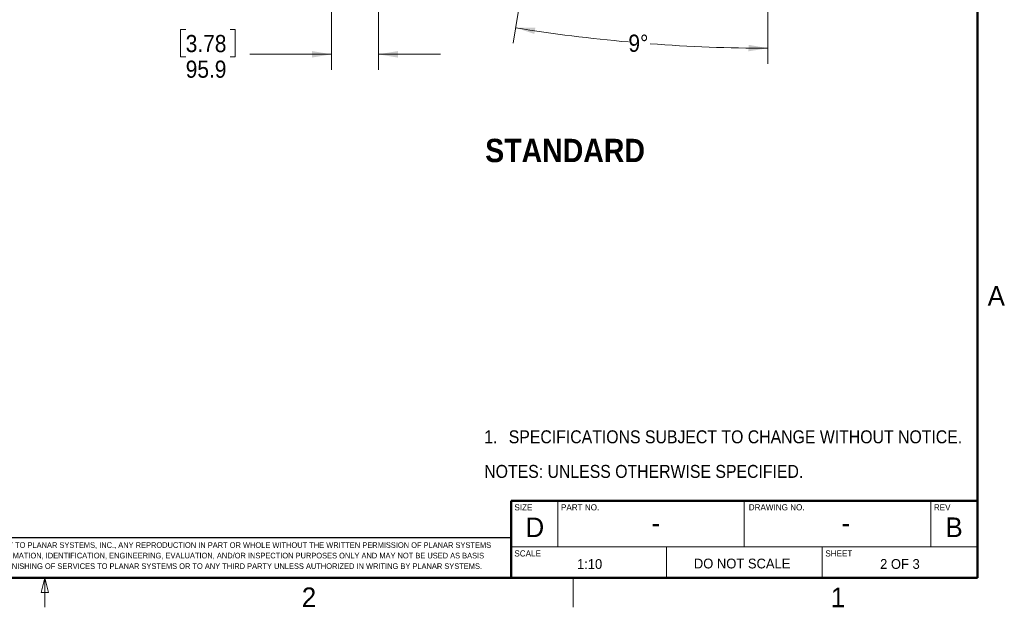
# Paper-space layout 'Sheet2' of a CAD drawing. Header units: millimetres. Extents: x 0 to 844, y -2 to 552.
# Tile 21 of 27: x 643 to 844, y 7 to 127. Entities that reach past the tile are written whole.
import ezdxf

# ---------------------------------------------------------------- set-up
doc = ezdxf.new("R2010")
doc.units = ezdxf.units.MM
doc.styles.add('SLDTEXTSTYLE0', font='GOTHIC.TTF', dxfattribs={"width": 0.913})
doc.styles.add('SLDTEXTSTYLE1', font='GOTHICB.TTF', dxfattribs={"width": 0.913})
doc.styles.add('SLDTEXTSTYLE2', font='ARIAL.TTF', dxfattribs={"width": 0.948})
doc.dimstyles.new('SLDDIMSTYLE4', dxfattribs={"dimtxt": 3.5, "dimasz": 3.9624, "dimexe": 0, "dimexo": 0.0625, "dimgap": 0.875, "dimtad": 0, "dimtih": 1, "dimtoh": 1, "dimdec": 1, "dimlfac": 10, "dimrnd": 1e-09, "dimzin": 12, "dimdsep": 46, "dimtxsty": 'SLDTEXTSTYLE0', "dimsah": 1, "dimcen": 0.09, "dimadec": 0, "dimazin": 3, "dimtfac": 1, "dimtdec": 1, "dimtmove": 0, "dimatfit": 0, "dimfxl": 1, "dimfrac": 2, "dimtolj": 1, "dimtzin": 12, "dimarcsym": 0})
doc.dimstyles.new('SLDDIMSTYLE8', dxfattribs={"dimtxt": 3.5, "dimasz": 3.9624, "dimexe": 0, "dimexo": 0.0625, "dimgap": 0.875, "dimtad": 0, "dimtih": 1, "dimtoh": 1, "dimdec": 4, "dimlfac": 10, "dimzin": 12, "dimdsep": 46, "dimtxsty": 'SLDTEXTSTYLE0', "dimsah": 1, "dimcen": 0.09, "dimadec": 0, "dimazin": 3, "dimtfac": 1, "dimtdec": 0, "dimtofl": 0, "dimtmove": 0, "dimatfit": 3, "dimfxl": 1, "dimfrac": 2, "dimtolj": 1, "dimtzin": 12, "dimarcsym": 0})

# ---------------------------------------------------------------- blocks, each defined once
blk = doc.blocks.new('SW_NOTE_0_9')
at = {"color": 0, "linetype": 'Continuous', "lineweight": 0, "attachment_point": 1, "style": 'SLDTEXTSTYLE0'}
for s, insert, char_height in [('1.', (-5, 3.38), 2.646), ('SPECIFICATIONS SUBJECT TO CHANGE WITHOUT NOTICE.', (0, 3.38), 2.6458), ('NOTES: UNLESS OTHERWISE SPECIFIED.', (-5, -3.68), 2.6458)]:
    blk.add_mtext(s, dxfattribs=dict(at, insert=insert, char_height=char_height))
blk = doc.blocks.new('SW_NOTE_0_10')
at = {"color": 0, "linetype": 'Continuous', "lineweight": 0, "char_height": 1.15, "attachment_point": 1, "style": 'SLDTEXTSTYLE2'}
for s, insert in [('THIS DRAWING CONTAINS INFORMATION PROPRIETARY TO PLANAR SYSTEMS, INC., ANY REPRODUCTION IN PART OR WHOLE WITHOUT THE WRITTEN PERMISSION OF PLANAR SYSTEMS', (0, 1.48)), ('IS PROHIBITED. THIS DRAWING IS SUPPLIED FOR INFORMATION, IDENTIFICATION, ENGINEERING, EVALUATION, AND/OR INSPECTION PURPOSES ONLY AND MAY NOT BE USED AS BASIS', (0, -0.67)), ('FOR THE MANUFACTURING OF PRODUCTS OR THE FURNISHING OF SERVICES TO PLANAR SYSTEMS OR TO ANY THIRD PARTY UNLESS AUTHORIZED IN WRITING BY PLANAR SYSTEMS.', (0, -2.82))]:
    blk.add_mtext(s, dxfattribs=dict(at, insert=insert))
blk = doc.blocks.new('_D_44')
at = {"color": 7, "linetype": 'Continuous', "lineweight": 0}
for p, q in [((706.27, 161.75), (706.27, 116.33)), ((715.86, 143.26), (715.86, 116.33)), ((676.5, 124.55), (675.43, 124.55)), ((675.43, 124.55), (675.43, 118.99)), ((685.55, 124.55), (686.62, 124.55)), ((686.62, 124.55), (686.62, 118.99)), ((675.43, 118.99), (676.5, 118.99)), ((686.62, 118.99), (685.55, 118.99)), ((706.27, 119.51), (689.61, 119.51)), ((715.86, 119.51), (728.56, 119.51))]:
    blk.add_line(p, q, dxfattribs=at)
at = {"color": 7, "linetype": 'Continuous', "lineweight": 18}
for points in [[(706.27, 119.51), (702.31, 120.17), (702.31, 118.85)], [(715.86, 119.51), (719.83, 118.85), (719.83, 120.17)]]:
    blk.add_solid(points, dxfattribs=at)
at = {"color": 7, "linetype": 'Continuous', "lineweight": 18, "char_height": 3.5, "attachment_point": 1, "style": 'SLDTEXTSTYLE0'}
for s, insert in [('3.78', (676.5, 123.46)), ('95.9', (676.5, 118.23))]:
    blk.add_mtext(s, dxfattribs=dict(at, insert=insert))
blk = doc.blocks.new('_D_46')
at = {"color": 7, "linetype": 'Continuous', "lineweight": 0}
for p, q in [((750.6, 166.19), (743.37, 121.8)), ((795.4, 144.76), (795.4, 117.59))]:
    blk.add_line(p, q, dxfattribs=at)
at = {"color": 7, "linetype": 'Continuous', "lineweight": 18}
for start, end in [(260.755, 264.9034), (265.7017, 270)]:
    blk.add_arc((795.4, 441.44), 320.68, start, end, dxfattribs=at)
for points in [[(743.88, 124.93), (747.69, 123.66), (747.9, 124.97)], [(795.4, 120.76), (791.44, 121.45), (791.43, 120.13)]]:
    blk.add_solid(points, dxfattribs=at)
at = {"color": 7, "linetype": 'Continuous', "lineweight": 18, "insert": (766.91, 123.53), "char_height": 3.5, "attachment_point": 1, "style": 'SLDTEXTSTYLE0'}
blk.add_mtext('9°', dxfattribs=at)

psp = doc.layouts.new('Sheet2')

# ---------------------------------------------------------------- linework, layer by layer
at = {"color": 7, "linetype": 'Continuous', "lineweight": 50}
for p, q in [((838.2, 546.1), (838.2, 12.7)), ((742.95, 28.448), (742.95, 12.7)), ((742.95, 28.448), (838.2, 28.448)), ((25.4, 12.7), (838.2, 12.7))]:
    psp.add_line(p, q, dxfattribs=at)
at = {"color": 7, "linetype": 'Continuous', "lineweight": 18}
for p, q in [((752.475, 28.448), (752.475, 19.05)), ((790.575, 28.448), (790.575, 19.05)), ((828.675, 19.05), (828.675, 28.448)), ((742.95, 19.05), (838.2, 19.05)), ((774.7, 19.05), (774.7, 12.7)), ((806.45, 19.05), (806.45, 12.7)), ((647.7, 12.7), (646.95, 9.7)), ((647.7, 12.7), (647.7, 6.7)), ((647.7, 12.7), (648.45, 9.7)), ((755.65, 12.7), (755.65, 6.7)), ((648.45, 9.7), (646.95, 9.7))]:
    psp.add_line(p, q, dxfattribs=at)
at = {"color": 7, "linetype": 'Continuous', "lineweight": 25}
psp.add_line((742.95, 20.83738), (596.922064, 20.83738), dxfattribs=at)

# ---------------------------------------------------------------- block references
at = {"color": 7, "linetype": 'Continuous', "lineweight": 0}
for name, p in [('SW_NOTE_0_9', (742.466908, 39.422215)), ('SW_NOTE_0_10', (599.271463, 18.489814))]:
    psp.add_blockref(name, p, dxfattribs=at)

# ---------------------------------------------------------------- texts
for s, insert, char_height, attachment_point, style in [('STANDARD', (737.665436, 102.273841), 4.7625, 1, 'SLDTEXTSTYLE1'), ('A', (842.036422, 72.22352), 4, 2, 'SLDTEXTSTYLE2'), ('A', (842.036422, 72.22352), 4, 2, 'SLDTEXTSTYLE2'), ('SIZE', (743.622649, 27.71661), 1.25, 1, 'SLDTEXTSTYLE2'), ('SIZE', (743.622649, 27.71661), 1.25, 1, 'SLDTEXTSTYLE2'), ('PART NO.', (753.13871, 27.716172), 1.25, 1, 'SLDTEXTSTYLE2'), ('PART NO.', (753.13871, 27.716172), 1.25, 1, 'SLDTEXTSTYLE2'), ('DRAWING NO.', (791.484786, 27.729436), 1.25, 1, 'SLDTEXTSTYLE2'), ('DRAWING NO.', (791.484786, 27.729436), 1.25, 1, 'SLDTEXTSTYLE2'), ('REV', (829.288634, 27.716519), 1.25, 1, 'SLDTEXTSTYLE2'), ('REV', (829.288634, 27.716519), 1.25, 1, 'SLDTEXTSTYLE2'), ('D', (747.801125, 25.013814), 4, 2, 'SLDTEXTSTYLE2'), ('D', (747.801125, 25.013814), 4, 2, 'SLDTEXTSTYLE2'), ('B', (833.410497, 25.021341), 4, 2, 'SLDTEXTSTYLE2'), (' - ', (771.799906, 25.901987), 4, 2, 'SLDTEXTSTYLE2'), ('- ', (811.319167, 25.901987), 4, 2, 'SLDTEXTSTYLE2'), ('SCALE', (743.621973, 18.317206), 1.25, 1, 'SLDTEXTSTYLE2'), ('SCALE', (743.621973, 18.317206), 1.25, 1, 'SLDTEXTSTYLE2'), ('SHEET', (807.122153, 18.318029), 1.25, 1, 'SLDTEXTSTYLE2'), ('SHEET', (807.122153, 18.318029), 1.25, 1, 'SLDTEXTSTYLE2'), ('1:10', (758.97889, 16.522394), 2, 2, 'SLDTEXTSTYLE2'), ('1:10', (758.97889, 16.522394), 2, 2, 'SLDTEXTSTYLE2'), ('DO NOT SCALE', (790.133448, 16.62666), 2, 2, 'SLDTEXTSTYLE2'), ('DO NOT SCALE', (790.133448, 16.62666), 2, 2, 'SLDTEXTSTYLE2'), ('2 OF 3', (822.357157, 16.537562), 2, 2, 'SLDTEXTSTYLE2'), ('2 OF 3', (822.357157, 16.537562), 2, 2, 'SLDTEXTSTYLE2'), ('2', (701.678541, 10.743906), 4, 2, 'SLDTEXTSTYLE2'), ('2', (701.678541, 10.743906), 4, 2, 'SLDTEXTSTYLE2'), ('1', (809.689209, 10.724135), 4, 2, 'SLDTEXTSTYLE2'), ('1', (809.689209, 10.724135), 4, 2, 'SLDTEXTSTYLE2')]:
    psp.add_mtext(s, dxfattribs=dict(at, insert=insert, char_height=char_height, attachment_point=attachment_point, style=style))

# ---------------------------------------------------------------- dimensions: what is measured, and where the dimension line sits
at = {"color": 7, "linetype": 'Continuous', "lineweight": 18}
dim = psp.add_angular_dim_2l(base=(755.371619, 123.271773), line1=((750.80217, 167.44341), (786.940464, 389.46298)), line2=((795.401024, 146.031974), (795.401024, 394.031974)), dimstyle='SLDDIMSTYLE8', dxfattribs=at)
dim.commit()
dim.dimension.update_dxf_attribs({"geometry": '_D_46', "text_midpoint": (769.140006, 121.840674), "dimtype": 162})
dim = psp.add_linear_dim(base=(715.862618, 119.509194), p1=(706.27117, 163.017238), p2=(715.862618, 144.531757), dimstyle='SLDDIMSTYLE4', dxfattribs=at)
dim.commit()
dim.dimension.update_dxf_attribs({"geometry": '_D_44', "text_midpoint": (681.027025, 119.509194), "dimtype": 160})

doc.saveas('drawing.dxf')
